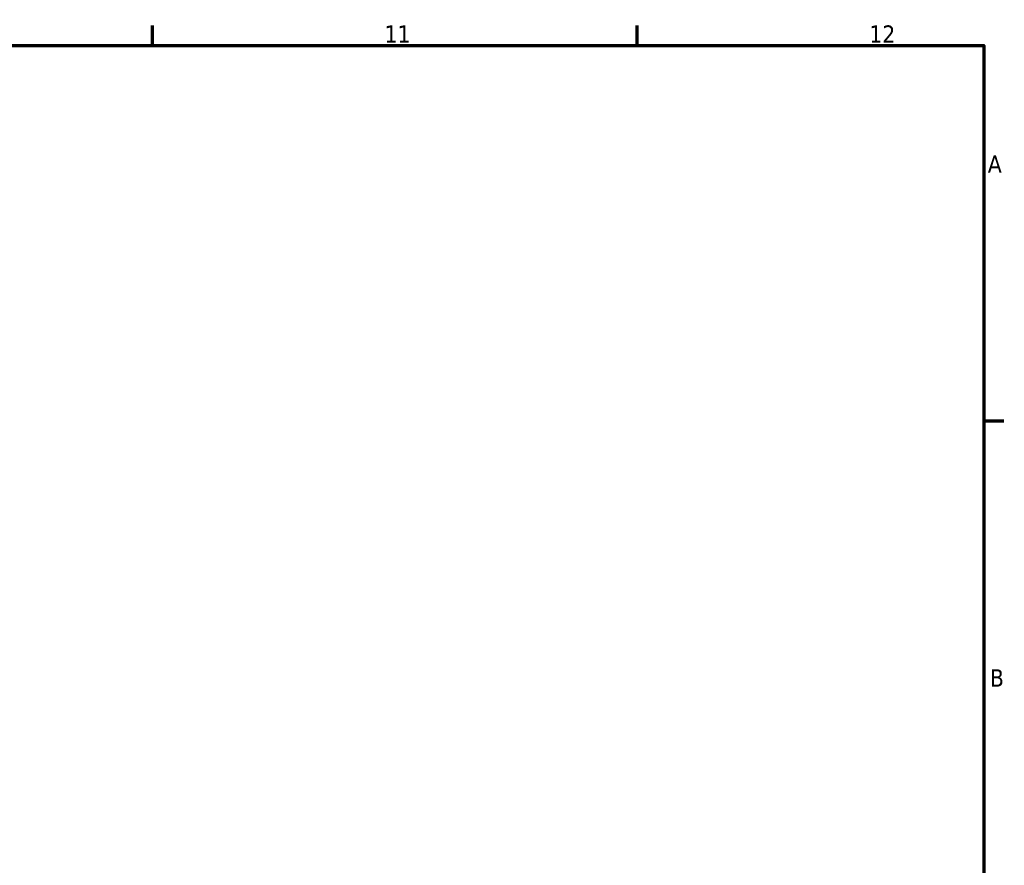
# Model space of a CAD drawing. Header units: millimetres. Extents: x 0 to 898, y 0 to 911.
# Tile 9 of 11: x 682 to 824, y 456 to 578. Entities that reach past the tile are written whole.
import ezdxf

# ---------------------------------------------------------------- set-up
doc = ezdxf.new("R2010")
doc.units = ezdxf.units.MM
doc.layers.add('Border (ISO)', color=7, linetype='Continuous', lineweight=70)
doc.styles.add('Note Text (ISO)', font='tahoma.ttf')

# ---------------------------------------------------------------- blocks, each defined once
blk = doc.blocks.new('Borders Default Border')
at = {"layer": 'Border (ISO)'}
for p, q in [((700.83, 574), (700.83, 576.9)), ((770.92, 574), (770.92, 576.9)), ((821, 519.75), (823.9, 519.75))]:
    blk.add_line(p, q, dxfattribs=at)
at = {"layer": 'Border (ISO)', "flags": 128}
blk.add_lwpolyline([(20, 20), (20, 574), (821, 574), (821, 20), (20, 20)], dxfattribs=at)
at = {"layer": 'Border (ISO)', "color": 232, "true_color": 0xca0064, "char_height": 2.5, "attachment_point": 7, "style": 'Note Text (ISO)'}
for s, insert in [('11', (734.37, 574.4)), ('12', (804.46, 574.4)), ('A', (821.59, 555.62)), ('B', (821.89, 481.37))]:
    blk.add_mtext(s, dxfattribs=dict(at, insert=insert))

msp = doc.modelspace()

# ---------------------------------------------------------------- block references
msp.add_blockref('Borders Default Border', (0, 0))

doc.saveas('drawing.dxf')
